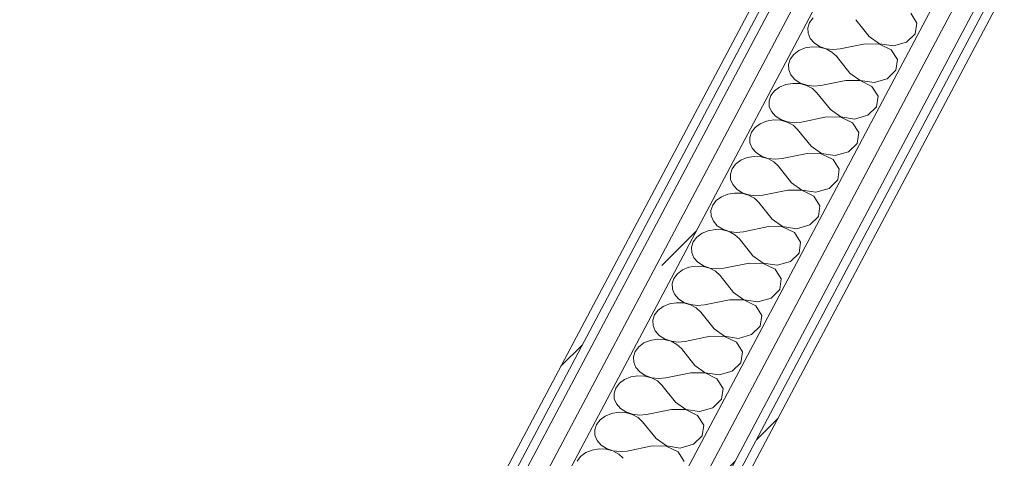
# Model space of a CAD drawing. Header units: millimetres. Extents: x -2220 to 52371, y -4077 to 6953.
# Tile 138 of 256: x 11879 to 12552, y -1786 to -1487. Entities that reach past the tile are written whole.
import ezdxf

# ---------------------------------------------------------------- set-up
doc = ezdxf.new("R2010")
doc.units = ezdxf.units.MM
doc.header["$MEASUREMENT"] = 0
doc.linetypes.add('Wipeout_Contour', pattern=[1000, 0, -1000])
doc.layers.add('Nuevo_08_E_Envans secs', color=7, linetype='Continuous')
doc.layers.add('Nuevo_08_E_Envans secs_Pluma_Nº__1', color=7, linetype='Continuous', lineweight=5)
for name, color, linetype, lineweight, true_color in [('Nuevo_08_E_Envans secs_Pluma_Nº__102', 7, 'Continuous', 5, 0xcccccc), ('Nuevo_08_E_Envans secs_Pluma_Nº__171', 171, 'Continuous', 13, 0xaaaaff), ('Nuevo_08_E_Envans secs_Pluma_Nº__177', 7, 'Continuous', 15, 0xf7e046)]:
    doc.layers.add(name, color=color, linetype=linetype, lineweight=lineweight, true_color=true_color)
pattern_1 = [(45, (0, 0), (-183.848, 183.848), [195, -65]), (45, (7e-14, 183.85), (-183.848, 183.848), [195, -65])]

# ---------------------------------------------------------------- blocks, each defined once
blk = doc.blocks.new('*X120')
at = {"layer": 'Nuevo_08_E_Envans secs_Pluma_Nº__102', "color": 254, "linetype": 'Continuous', "lineweight": 5, "true_color": 0xcccccc}
for p, q in [((12421.35, -1485.33), (12418.92, -1488.55)), ((12492.17, -1488.88), (12488, -1482.24)), ((12418.92, -1488.55), (12417.74, -1492.15)), ((12417.74, -1492.15), (12417.89, -1495.86)), ((12459.61, -1498.13), (12450.46, -1486.61)), ((12491.15, -1496.2), (12492.17, -1488.88)), ((12417.89, -1495.86), (12419.37, -1499.4)), ((12419.37, -1499.4), (12422.07, -1502.5)), ((12459.61, -1498.13), (12466.68, -1503.15)), ((12485.22, -1502.01), (12491.15, -1496.2)), ((12415.91, -1505.94), (12411.61, -1507.71)), ((12420.67, -1505.13), (12415.91, -1505.94)), ((12425.54, -1505.35), (12420.67, -1505.13)), ((12422.07, -1502.5), (12425.77, -1504.91)), ((12430.15, -1506.57), (12425.54, -1505.35)), ((12425.77, -1504.91), (12430.2, -1506.47)), ((12430.2, -1506.47), (12435.03, -1507.04)), ((12456.96, -1503.12), (12439.87, -1506.59)), ((12466.63, -1503.25), (12456.96, -1503.12)), ((12474.76, -1507.22), (12466.63, -1503.25)), ((12466.68, -1503.15), (12476.16, -1504.58)), ((12476.16, -1504.58), (12485.22, -1502.01)), ((12408.12, -1510.3), (12405.68, -1513.52)), ((12411.61, -1507.71), (12408.12, -1510.3)), ((12434.15, -1508.7), (12430.15, -1506.57)), ((12437.22, -1511.58), (12434.15, -1508.7)), ((12435.03, -1507.04), (12439.87, -1506.59)), ((12446.37, -1523.1), (12437.22, -1511.58)), ((12478.94, -1513.85), (12474.76, -1507.22)), ((12405.68, -1513.52), (12404.5, -1517.12)), ((12404.5, -1517.12), (12404.66, -1520.83)), ((12477.91, -1521.17), (12478.94, -1513.85)), ((12404.66, -1520.83), (12406.14, -1524.37)), ((12406.14, -1524.37), (12408.83, -1527.47)), ((12446.37, -1523.1), (12453.45, -1528.12)), ((12471.98, -1526.98), (12477.91, -1521.17)), ((12398.38, -1532.68), (12394.88, -1535.27)), ((12402.67, -1530.91), (12398.38, -1532.68)), ((12407.44, -1530.11), (12402.67, -1530.91)), ((12412.31, -1530.32), (12407.44, -1530.11)), ((12408.83, -1527.47), (12412.54, -1529.89)), ((12416.92, -1531.54), (12412.31, -1530.32)), ((12412.54, -1529.89), (12416.97, -1531.44)), ((12420.91, -1533.67), (12416.92, -1531.54)), ((12416.97, -1531.44), (12421.79, -1532.01)), ((12421.79, -1532.01), (12426.63, -1531.56)), ((12443.73, -1528.1), (12426.63, -1531.56)), ((12453.39, -1528.22), (12443.73, -1528.1)), ((12461.53, -1532.19), (12453.39, -1528.22)), ((12453.45, -1528.12), (12462.93, -1529.55)), ((12465.71, -1538.82), (12461.53, -1532.19)), ((12462.93, -1529.55), (12471.98, -1526.98)), ((12392.45, -1538.49), (12391.27, -1542.09)), ((12394.88, -1535.27), (12392.45, -1538.49)), ((12423.99, -1536.56), (12420.91, -1533.67)), ((12433.14, -1548.07), (12423.99, -1536.56)), ((12464.68, -1546.14), (12465.71, -1538.82)), ((12391.27, -1542.09), (12391.42, -1545.81)), ((12391.42, -1545.81), (12392.9, -1549.34)), ((12458.75, -1551.95), (12464.68, -1546.14)), ((12392.9, -1549.34), (12395.6, -1552.44)), ((12395.6, -1552.44), (12399.3, -1554.86)), ((12430.49, -1553.07), (12413.4, -1556.53)), ((12440.16, -1553.19), (12430.49, -1553.07)), ((12433.14, -1548.07), (12440.21, -1553.09)), ((12448.29, -1557.16), (12440.16, -1553.19)), ((12440.21, -1553.09), (12449.69, -1554.52)), ((12449.69, -1554.52), (12458.75, -1551.95)), ((12381.65, -1560.24), (12379.22, -1563.46)), ((12385.14, -1557.65), (12381.65, -1560.24)), ((12389.44, -1555.88), (12385.14, -1557.65)), ((12394.2, -1555.08), (12389.44, -1555.88)), ((12399.07, -1555.29), (12394.2, -1555.08)), ((12403.68, -1556.51), (12399.07, -1555.29)), ((12399.3, -1554.86), (12403.74, -1556.41)), ((12407.68, -1558.64), (12403.68, -1556.51)), ((12403.74, -1556.41), (12408.56, -1556.98)), ((12410.75, -1561.53), (12407.68, -1558.64)), ((12408.56, -1556.98), (12413.4, -1556.53)), ((12452.47, -1563.79), (12448.29, -1557.16)), ((12379.22, -1563.46), (12378.03, -1567.07)), ((12378.03, -1567.07), (12378.19, -1570.78)), ((12419.91, -1573.05), (12410.75, -1561.53)), ((12451.44, -1571.11), (12452.47, -1563.79)), ((12378.19, -1570.78), (12379.67, -1574.32)), ((12419.91, -1573.05), (12426.98, -1578.06)), ((12445.51, -1576.92), (12451.44, -1571.11)), ((12380.97, -1580.05), (12376.2, -1580.86)), ((12379.67, -1574.32), (12382.36, -1577.41)), ((12385.84, -1580.26), (12380.97, -1580.05)), ((12382.36, -1577.41), (12386.07, -1579.83)), ((12390.45, -1581.48), (12385.84, -1580.26)), ((12386.07, -1579.83), (12390.5, -1581.38)), ((12417.26, -1578.04), (12400.17, -1581.5)), ((12426.92, -1578.16), (12417.26, -1578.04)), ((12435.06, -1582.13), (12426.92, -1578.16)), ((12426.98, -1578.06), (12436.46, -1579.5)), ((12436.46, -1579.5), (12445.51, -1576.92)), ((12368.41, -1585.21), (12365.98, -1588.43)), ((12371.91, -1582.62), (12368.41, -1585.21)), ((12376.2, -1580.86), (12371.91, -1582.62)), ((12394.44, -1583.62), (12390.45, -1581.48)), ((12390.5, -1581.38), (12395.32, -1581.96)), ((12397.52, -1586.5), (12394.44, -1583.62)), ((12395.32, -1581.96), (12400.17, -1581.5)), ((12406.67, -1598.02), (12397.52, -1586.5)), ((12439.24, -1588.77), (12435.06, -1582.13)), ((12365.98, -1588.43), (12364.8, -1592.04)), ((12364.8, -1592.04), (12364.95, -1595.75)), ((12438.21, -1596.08), (12439.24, -1588.77)), ((12364.95, -1595.75), (12366.43, -1599.29)), ((12366.43, -1599.29), (12369.13, -1602.38)), ((12406.67, -1598.02), (12413.74, -1603.03)), ((12432.28, -1601.9), (12438.21, -1596.08)), ((12362.97, -1605.83), (12358.68, -1607.59)), ((12367.73, -1605.02), (12362.97, -1605.83)), ((12372.6, -1605.24), (12367.73, -1605.02)), ((12369.13, -1602.38), (12372.84, -1604.8)), ((12377.21, -1606.46), (12372.6, -1605.24)), ((12372.84, -1604.8), (12377.27, -1606.36)), ((12381.21, -1608.59), (12377.21, -1606.46)), ((12377.27, -1606.36), (12382.09, -1606.93)), ((12382.09, -1606.93), (12386.93, -1606.48)), ((12404.02, -1603.01), (12386.93, -1606.48)), ((12413.69, -1603.13), (12404.02, -1603.01)), ((12421.83, -1607.1), (12413.69, -1603.13)), ((12413.74, -1603.03), (12423.22, -1604.47)), ((12426, -1613.74), (12421.83, -1607.1)), ((12423.22, -1604.47), (12432.28, -1601.9)), ((12352.75, -1613.41), (12351.56, -1617.01)), ((12355.18, -1610.19), (12352.75, -1613.41)), ((12358.68, -1607.59), (12355.18, -1610.19)), ((12384.29, -1611.47), (12381.21, -1608.59)), ((12393.44, -1622.99), (12384.29, -1611.47)), ((12424.97, -1621.05), (12426, -1613.74)), ((12351.56, -1617.01), (12351.72, -1620.72)), ((12351.72, -1620.72), (12353.2, -1624.26)), ((12353.2, -1624.26), (12355.9, -1627.36)), ((12355.9, -1627.36), (12359.6, -1629.77)), ((12393.44, -1622.99), (12400.51, -1628)), ((12409.99, -1629.44), (12419.05, -1626.87)), ((12419.05, -1626.87), (12424.97, -1621.05)), ((12345.44, -1632.57), (12341.95, -1635.16)), ((12349.74, -1630.8), (12345.44, -1632.57)), ((12354.5, -1629.99), (12349.74, -1630.8)), ((12359.37, -1630.21), (12354.5, -1629.99)), ((12363.98, -1631.43), (12359.37, -1630.21)), ((12359.6, -1629.77), (12364.03, -1631.33)), ((12367.97, -1633.56), (12363.98, -1631.43)), ((12364.03, -1631.33), (12368.85, -1631.9)), ((12371.05, -1636.44), (12367.97, -1633.56)), ((12368.85, -1631.9), (12373.7, -1631.45)), ((12390.79, -1627.98), (12373.7, -1631.45)), ((12400.45, -1628.11), (12390.79, -1627.98)), ((12408.59, -1632.08), (12400.45, -1628.11)), ((12400.51, -1628), (12409.99, -1629.44)), ((12412.77, -1638.71), (12408.59, -1632.08)), ((12339.51, -1638.38), (12338.33, -1641.98)), ((12341.95, -1635.16), (12339.51, -1638.38)), ((12380.2, -1647.96), (12371.05, -1636.44)), ((12411.74, -1646.03), (12412.77, -1638.71)), ((12338.33, -1641.98), (12338.48, -1645.69)), ((12338.48, -1645.69), (12339.97, -1649.23)), ((12405.81, -1651.84), (12411.74, -1646.03)), ((12339.97, -1649.23), (12342.66, -1652.33)), ((12342.66, -1652.33), (12346.37, -1654.74)), ((12377.56, -1652.96), (12360.46, -1656.42)), ((12387.22, -1653.08), (12377.56, -1652.96)), ((12380.2, -1647.96), (12387.27, -1652.98)), ((12395.36, -1657.05), (12387.22, -1653.08)), ((12387.27, -1652.98), (12396.75, -1654.41)), ((12396.75, -1654.41), (12405.81, -1651.84)), ((12328.71, -1660.13), (12326.28, -1663.35)), ((12332.21, -1657.54), (12328.71, -1660.13)), ((12336.5, -1655.77), (12332.21, -1657.54)), ((12341.26, -1654.96), (12336.5, -1655.77)), ((12346.14, -1655.18), (12341.26, -1654.96)), ((12350.74, -1656.4), (12346.14, -1655.18)), ((12346.37, -1654.74), (12350.8, -1656.3)), ((12354.74, -1658.53), (12350.74, -1656.4)), ((12350.8, -1656.3), (12355.62, -1656.87)), ((12357.82, -1661.41), (12354.74, -1658.53)), ((12355.62, -1656.87), (12360.46, -1656.42)), ((12399.53, -1663.68), (12395.36, -1657.05)), ((12326.28, -1663.35), (12325.1, -1666.95)), ((12325.1, -1666.95), (12325.25, -1670.67)), ((12366.97, -1672.93), (12357.82, -1661.41)), ((12398.51, -1671), (12399.53, -1663.68)), ((12325.25, -1670.67), (12326.73, -1674.2)), ((12326.73, -1674.2), (12329.43, -1677.3)), ((12366.97, -1672.93), (12374.04, -1677.95)), ((12392.58, -1676.81), (12398.51, -1671)), ((12323.27, -1680.74), (12318.97, -1682.51)), ((12328.03, -1679.94), (12323.27, -1680.74)), ((12332.9, -1680.15), (12328.03, -1679.94)), ((12329.43, -1677.3), (12333.13, -1679.72)), ((12337.51, -1681.37), (12332.9, -1680.15)), ((12333.13, -1679.72), (12337.56, -1681.27)), ((12341.51, -1683.5), (12337.51, -1681.37)), ((12337.56, -1681.27), (12342.39, -1681.84)), ((12342.39, -1681.84), (12347.23, -1681.39)), ((12364.32, -1677.93), (12347.23, -1681.39)), ((12373.99, -1678.05), (12364.32, -1677.93)), ((12382.12, -1682.02), (12373.99, -1678.05)), ((12374.04, -1677.95), (12383.52, -1679.38)), ((12383.52, -1679.38), (12392.58, -1676.81)), ((12315.48, -1685.1), (12313.04, -1688.32)), ((12318.97, -1682.51), (12315.48, -1685.1)), ((12344.58, -1686.39), (12341.51, -1683.5)), ((12353.73, -1697.91), (12344.58, -1686.39)), ((12386.3, -1688.65), (12382.12, -1682.02)), ((12313.04, -1688.32), (12311.86, -1691.93)), ((12311.86, -1691.93), (12312.02, -1695.64)), ((12385.27, -1695.97), (12386.3, -1688.65)), ((12312.02, -1695.64), (12313.5, -1699.18)), ((12313.5, -1699.18), (12316.19, -1702.27)), ((12353.73, -1697.91), (12360.81, -1702.92)), ((12379.34, -1701.78), (12385.27, -1695.97)), ((12305.74, -1707.48), (12302.24, -1710.07)), ((12310.03, -1705.71), (12305.74, -1707.48)), ((12314.8, -1704.91), (12310.03, -1705.71)), ((12319.67, -1705.12), (12314.8, -1704.91)), ((12316.19, -1702.27), (12319.9, -1704.69)), ((12324.28, -1706.34), (12319.67, -1705.12)), ((12319.9, -1704.69), (12324.33, -1706.24)), ((12328.27, -1708.48), (12324.28, -1706.34)), ((12324.33, -1706.24), (12329.15, -1706.82)), ((12329.15, -1706.82), (12333.99, -1706.36)), ((12351.09, -1702.9), (12333.99, -1706.36)), ((12360.75, -1703.02), (12351.09, -1702.9)), ((12368.89, -1706.99), (12360.75, -1703.02)), ((12360.81, -1702.92), (12370.29, -1704.36)), ((12373.07, -1713.63), (12368.89, -1706.99)), ((12370.29, -1704.36), (12379.34, -1701.78)), ((12299.81, -1713.29), (12298.63, -1716.9)), ((12302.24, -1710.07), (12299.81, -1713.29)), ((12331.35, -1711.36), (12328.27, -1708.48)), ((12340.5, -1722.88), (12331.35, -1711.36)), ((12372.04, -1720.94), (12373.07, -1713.63)), ((12298.63, -1716.9), (12298.78, -1720.61)), ((12298.78, -1720.61), (12300.26, -1724.15)), ((12366.11, -1726.75), (12372.04, -1720.94)), ((12300.26, -1724.15), (12302.96, -1727.24)), ((12302.96, -1727.24), (12306.66, -1729.66)), ((12337.85, -1727.87), (12320.76, -1731.34)), ((12347.52, -1727.99), (12337.85, -1727.87)), ((12340.5, -1722.88), (12347.57, -1727.89)), ((12355.65, -1731.96), (12347.52, -1727.99)), ((12347.57, -1727.89), (12357.05, -1729.33)), ((12357.05, -1729.33), (12366.11, -1726.75)), ((12289.01, -1735.05), (12286.58, -1738.27)), ((12292.5, -1732.45), (12289.01, -1735.05)), ((12296.8, -1730.69), (12292.5, -1732.45)), ((12301.56, -1729.88), (12296.8, -1730.69)), ((12306.43, -1730.1), (12301.56, -1729.88)), ((12311.04, -1731.32), (12306.43, -1730.1)), ((12306.66, -1729.66), (12311.1, -1731.21)), ((12315.04, -1733.45), (12311.04, -1731.32)), ((12311.1, -1731.21), (12315.92, -1731.79)), ((12318.11, -1736.33), (12315.04, -1733.45)), ((12315.92, -1731.79), (12320.76, -1731.34)), ((12359.83, -1738.6), (12355.65, -1731.96)), ((12286.58, -1738.27), (12285.39, -1741.87)), ((12285.39, -1741.87), (12285.55, -1745.58)), ((12327.27, -1747.85), (12318.11, -1736.33)), ((12358.8, -1745.91), (12359.83, -1738.6)), ((12285.55, -1745.58), (12287.03, -1749.12)), ((12327.27, -1747.85), (12334.34, -1752.86)), ((12352.87, -1751.73), (12358.8, -1745.91)), ((12288.33, -1754.85), (12283.56, -1755.66)), ((12287.03, -1749.12), (12289.72, -1752.22)), ((12293.2, -1755.07), (12288.33, -1754.85)), ((12289.72, -1752.22), (12293.43, -1754.63)), ((12297.81, -1756.29), (12293.2, -1755.07)), ((12293.43, -1754.63), (12297.86, -1756.19)), ((12324.62, -1752.84), (12307.53, -1756.31)), ((12334.28, -1752.96), (12324.62, -1752.84)), ((12342.42, -1756.94), (12334.28, -1752.96)), ((12334.34, -1752.86), (12343.82, -1754.3)), ((12343.82, -1754.3), (12352.87, -1751.73)), ((12275.77, -1760.02), (12273.34, -1763.24)), ((12279.27, -1757.42), (12275.77, -1760.02)), ((12283.56, -1755.66), (12279.27, -1757.42)), ((12301.8, -1758.42), (12297.81, -1756.29)), ((12297.86, -1756.19), (12302.68, -1756.76)), ((12304.88, -1761.3), (12301.8, -1758.42)), ((12302.68, -1756.76), (12307.53, -1756.31)), ((12314.03, -1772.82), (12304.88, -1761.3)), ((12346.6, -1763.57), (12342.42, -1756.94)), ((12273.34, -1763.24), (12272.16, -1766.84)), ((12272.16, -1766.84), (12272.31, -1770.55)), ((12345.57, -1770.89), (12346.6, -1763.57)), ((12272.31, -1770.55), (12273.79, -1774.09)), ((12273.79, -1774.09), (12276.49, -1777.19)), ((12314.03, -1772.82), (12321.1, -1777.84)), ((12339.64, -1776.7), (12345.57, -1770.89)), ((12270.33, -1780.63), (12266.04, -1782.4)), ((12275.09, -1779.82), (12270.33, -1780.63)), ((12279.96, -1780.04), (12275.09, -1779.82)), ((12276.49, -1777.19), (12280.2, -1779.6)), ((12284.57, -1781.26), (12279.96, -1780.04)), ((12280.2, -1779.6), (12284.63, -1781.16)), ((12288.57, -1783.39), (12284.57, -1781.26)), ((12284.63, -1781.16), (12289.45, -1781.73)), ((12289.45, -1781.73), (12294.29, -1781.28)), ((12311.38, -1777.82), (12294.29, -1781.28)), ((12321.05, -1777.94), (12311.38, -1777.82)), ((12329.19, -1781.91), (12321.05, -1777.94)), ((12321.1, -1777.84), (12330.58, -1779.27)), ((12333.36, -1788.54), (12329.19, -1781.91)), ((12330.58, -1779.27), (12339.64, -1776.7)), ((12262.54, -1784.99), (12260.11, -1788.21)), ((12266.04, -1782.4), (12262.54, -1784.99)), ((12291.64, -1786.27), (12288.57, -1783.39))]:
    blk.add_line(p, q, dxfattribs=at)
blk = doc.blocks.new('Elem Sección_100_1')
at = {"layer": 'Nuevo_08_E_Envans secs', "lineweight": 0}
blk.add_blockref('*X120', (0, 0), dxfattribs=at)
at = {"color": 254, "linetype": 'Wipeout_Contour', "lineweight": 0, "ltscale": 49857.560737}
blk.add_wipeout([(12778.65, -724.13), (11879.37, -2420.98), (11885.28, -2422.79), (12784.56, -725.94)], dxfattribs=at).dxf.layer = 'Nuevo_08_E_Envans secs'
at = {"layer": 'Nuevo_08_E_Envans secs_Pluma_Nº__171', "linetype": 'Continuous', "lineweight": 13, "true_color": 0xaaaaff}
h = blk.add_hatch(dxfattribs=at)
h.set_pattern_fill('Panellat_HPL_0001', color=161, style=0, pattern_type=2)
h.set_pattern_definition(pattern_1)
h.paths.add_polyline_path([(12778.65, -724.13), (11879.37, -2420.98), (11885.28, -2422.79), (12784.56, -725.94)])
at = {"color": 254, "linetype": 'Wipeout_Contour', "lineweight": 0, "ltscale": 50662.568354}
blk.add_wipeout([(12922.34, -768.22), (12916.43, -766.41), (12205.34, -2108.17), (12211.25, -2109.98)], dxfattribs=at).dxf.layer = 'Nuevo_08_E_Envans secs'
at = {"layer": 'Nuevo_08_E_Envans secs_Pluma_Nº__171', "linetype": 'Continuous', "lineweight": 13, "true_color": 0xaaaaff}
h = blk.add_hatch(dxfattribs=at)
h.set_pattern_fill('Panellat_HPL_0001', color=161, style=0, pattern_type=2)
h.set_pattern_definition(pattern_1)
h.paths.add_polyline_path([(12922.34, -768.22), (12916.43, -766.41), (12205.34, -2108.17), (12211.25, -2109.98)])
at = {"color": 254, "linetype": 'Wipeout_Contour', "lineweight": 0, "ltscale": 49939.525747}
blk.add_wipeout([(11895.95, -2415.62), (11908.74, -2419.54), (12810.8, -717.44), (12798, -713.52)], dxfattribs=at).dxf.layer = 'Nuevo_08_E_Envans secs'
at = {"layer": 'Nuevo_08_E_Envans secs_Pluma_Nº__177', "linetype": 'Continuous', "lineweight": 15, "true_color": 0xf7e046}
h = blk.add_hatch(dxfattribs=at)
h.set_pattern_fill('Panellat_HPL_0001', color=53, style=0, pattern_type=2)
h.set_pattern_definition(pattern_1)
h.paths.add_polyline_path([(11895.95, -2415.62), (11908.74, -2419.54), (12810.8, -717.44), (12798, -713.52)])
at = {"color": 254, "linetype": 'Wipeout_Contour', "lineweight": 0, "ltscale": 75000.797942}
blk.add_wipeout([(12810.8, -717.44), (11908.74, -2419.54), (11921.53, -2423.47), (11926.69, -2413.73), (12828.75, -711.63), (12815.96, -707.7)], dxfattribs=at).dxf.layer = 'Nuevo_08_E_Envans secs'
at = {"layer": 'Nuevo_08_E_Envans secs_Pluma_Nº__177', "linetype": 'Continuous', "lineweight": 15, "true_color": 0xf7e046}
h = blk.add_hatch(dxfattribs=at)
h.set_pattern_fill('Panellat_HPL_0001', color=53, style=0, pattern_type=2)
h.set_pattern_definition(pattern_1)
h.paths.add_polyline_path([(12810.8, -717.44), (11908.74, -2419.54), (11921.53, -2423.47), (11926.69, -2413.73), (12828.75, -711.63), (12815.96, -707.7)])
at = {"color": 254, "linetype": 'Wipeout_Contour', "lineweight": 0, "ltscale": 63486.257272}
blk.add_wipeout([(12897.64, -732.77), (12166.31, -2112.73), (12179.1, -2116.66), (12905.28, -746.44), (12910.44, -736.7)], dxfattribs=at).dxf.layer = 'Nuevo_08_E_Envans secs'
at = {"layer": 'Nuevo_08_E_Envans secs_Pluma_Nº__177', "linetype": 'Continuous', "lineweight": 15, "true_color": 0xf7e046}
h = blk.add_hatch(dxfattribs=at)
h.set_pattern_fill('Panellat_HPL_0001', color=53, style=0, pattern_type=2)
h.set_pattern_definition(pattern_1)
h.paths.add_polyline_path([(12897.64, -732.77), (12166.31, -2112.73), (12179.1, -2116.66), (12905.28, -746.44), (12910.44, -736.7)])
at = {"color": 254, "linetype": 'Wipeout_Contour', "lineweight": 0, "ltscale": 50603.294595}
blk.add_wipeout([(12905.28, -746.44), (12179.1, -2116.66), (12191.89, -2120.59), (12918.07, -750.36)], dxfattribs=at).dxf.layer = 'Nuevo_08_E_Envans secs'
at = {"layer": 'Nuevo_08_E_Envans secs_Pluma_Nº__177', "linetype": 'Continuous', "lineweight": 15, "true_color": 0xf7e046}
h = blk.add_hatch(dxfattribs=at)
h.set_pattern_fill('Panellat_HPL_0001', color=53, style=0, pattern_type=2)
h.set_pattern_definition(pattern_1)
h.paths.add_polyline_path([(12905.28, -746.44), (12179.1, -2116.66), (12191.89, -2120.59), (12918.07, -750.36)])
at = {"layer": 'Nuevo_08_E_Envans secs_Pluma_Nº__1', "color": 7, "linetype": 'Continuous', "lineweight": 5}
for p, q in [((12778.65, -724.13), (11879.37, -2420.98)), ((12897.64, -732.77), (12166.31, -2112.73)), ((12905.28, -746.44), (12179.1, -2116.66)), ((12912.91, -760.1), (12197.06, -2110.85)), ((12916.43, -766.41), (12205.34, -2108.17)), ((12919.95, -772.72), (12213.63, -2105.48))]:
    blk.add_line(p, q, dxfattribs=at)
at = {"layer": 'Nuevo_08_E_Envans secs_Pluma_Nº__1', "color": 7, "linetype": 'Continuous', "lineweight": 5, "flags": 128}
for points in [[(13283.94, 147.27), (12856.55, -659.19), (12828.75, -711.63), (11926.69, -2413.73)], [(12815.96, -707.7), (12810.8, -717.44), (11908.74, -2419.54)], [(12798, -713.52), (12792.84, -723.26), (11895.95, -2415.62)], [(12786.94, -721.44), (12784.56, -725.94), (11887.66, -2418.3)]]:
    blk.add_lwpolyline(points, dxfattribs=at)

msp = doc.modelspace()

# ---------------------------------------------------------------- block references
at = {"layer": 'Nuevo_08_E_Envans secs', "lineweight": 0}
msp.add_blockref('Elem Sección_100_1', (0, 0), dxfattribs=at)

doc.saveas('drawing.dxf')
